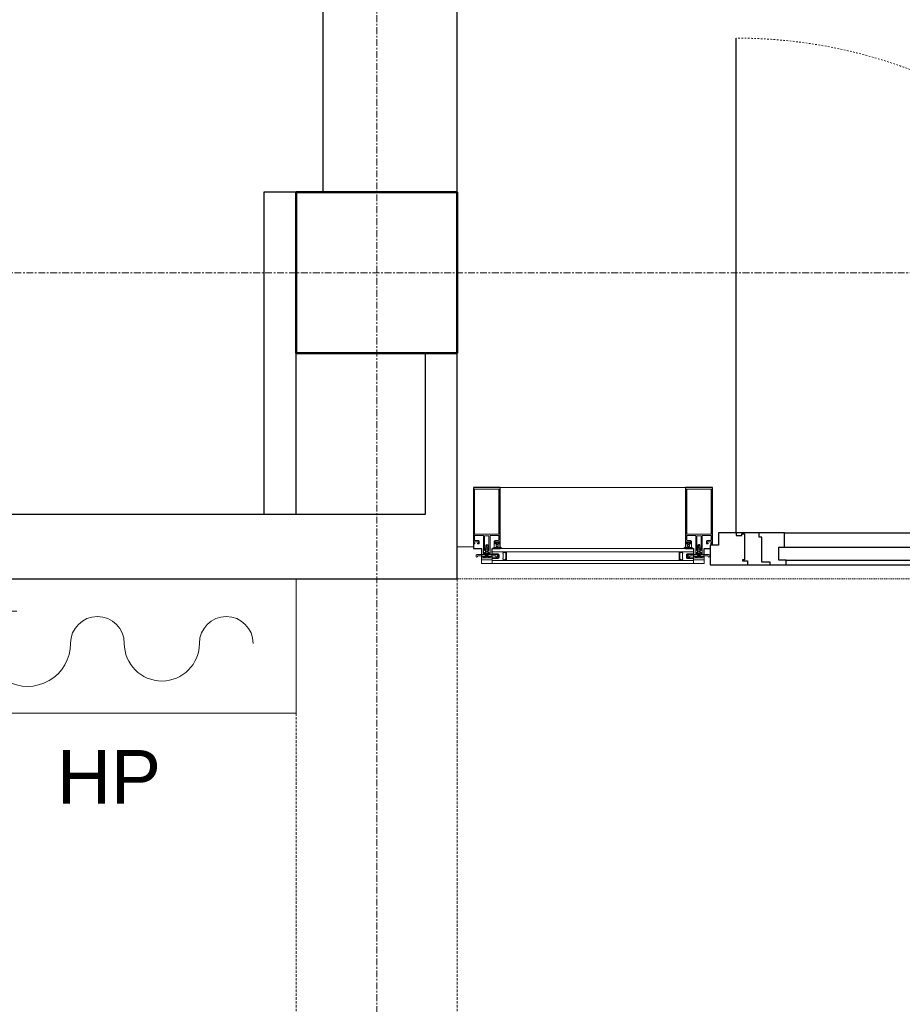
# Model space of a CAD drawing. Header units: millimetres. Extents: x -2286 to 43533, y -13832 to 14981.
# Tile 66 of 77: x 13019 to 14662, y 4764 to 6597. Entities that reach past the tile are written whole.
import ezdxf

# ---------------------------------------------------------------- set-up
doc = ezdxf.new("R2010")
doc.units = ezdxf.units.MM
for name, pattern in [('Dash', [6, 3, -3]), ('IMPORT-GEN3', [6.25, 4.75, -1.5]), ('Oś', [22.225, 12.7, -3.175, 3.175, -3.175]), ('Ponad', [3.9688, 2.3813, -1.5875]), ('Ukryte', [7.1438, 4.7625, -2.3813])]:
    doc.linetypes.add(name, pattern=pattern)
for name, color, linetype, lineweight in [('A-AREA', 32, 'Continuous', 18), ('A-DETL-GENF', 92, 'Continuous', 18), ('A-DETL-HDLN', 90, 'Ukryte', 18), ('A-DOOR', 31, 'Continuous', 25), ('A-DOOR-HDLN', 31, 'Continuous', 25), ('A-FLOR-OVHD', 1, 'Ponad', 18), ('A-GLAZ-CURT', 52, 'Continuous', 18), ('A-GLAZ-CWMG', 51, 'Continuous', 18), ('A-WALL', 113, 'Continuous', 25), ('G-ANNO-TEXT', 231, 'Continuous', 18), ('G-IMPT', 8, 'Continuous', 18), ('P-SANR-FIXT', 6, 'Continuous', 18), ('S-COLS', 52, 'Continuous', 25), ('S-GRID', 1, 'Continuous', 18)]:
    doc.layers.add(name, color=color, linetype=linetype, lineweight=lineweight)
doc.styles.add('Arial_5', font='arial.ttf', dxfattribs={"height": 100})

# ---------------------------------------------------------------- blocks, each defined once
blk = doc.blocks.new('M_Concrete-Square-Column - 300 x 300mm-1161001-4_piętro II PT - projektowany')
at = {"layer": 'S-COLS', "lineweight": 50}
for p, q in [((150, 150), (-150, 150)), ((-150, 150), (-150, -150)), ((150, -150), (150, 150)), ((-150, -150), (150, -150))]:
    blk.add_line(p, q, dxfattribs=at)
blk = doc.blocks.new('Prostokątny szpros - Słup 105 mm-1305217-4_piętro II PT - projektowany')
at = {"layer": 'A-DETL-GENF'}
for p, q in [((-25, 23.3), (-25, 127.5)), ((24.5, 128), (-24.5, 128)), ((-22.6, 41.5), (-22.6, 124)), ((22.1, 124.5), (-22.1, 124.5)), ((22.6, 41.5), (22.6, 124)), ((25, 23.3), (25, 127.5)), ((-22.6, 38), (-22.1, 38.5)), ((-22.6, 30), (-22.6, 38)), ((-22.1, 41), (22.1, 41)), ((-22.1, 38.5), (-6.5, 38.5)), ((-6.5, 38.5), (-6, 38)), ((-6, 38), (-6, 3.3)), ((-3.5, 38), (-4, 37.5)), ((-4, 37.5), (-4, 10.6)), ((3.5, 38), (-3.5, 38)), ((4, 37.5), (3.5, 38)), ((4, 10.6), (4, 37.5)), ((6, 38), (6.5, 38.5)), ((6, 3.3), (6, 38)), ((6.5, 38.5), (22.1, 38.5)), ((22.1, 38.5), (22.6, 38)), ((22.6, 38), (22.6, 30)), ((-25, 23.3), (-24.7, 23)), ((-24.7, 23), (-22.5, 23)), ((-23.5, 26), (-23, 26.5)), ((-23.5, 24), (-23.5, 26)), ((-22, 24), (-23.5, 24)), ((-23, 26.5), (-19.7, 26.5)), ((-21.6, 29), (-22.6, 30)), ((-22.5, 23), (-22, 23.5)), ((-22, 23.5), (-22, 24)), ((-15.5, 29), (-21.6, 29)), ((-19.7, 26.5), (-19.5, 26.7)), ((-19.5, 26.7), (-19.2, 26.5)), ((-19.2, 26.5), (-16, 26.5)), ((-15.5, 24), (-17, 24)), ((-17, 24), (-17, 23.5)), ((-17, 23.5), (-16.5, 23)), ((-16.5, 23), (-14.3, 23)), ((-16, 26.5), (-15.5, 26)), ((-14, 27.5), (-15.5, 29)), ((-15.5, 26), (-15.5, 24)), ((-14.3, 23), (-14, 23.3)), ((-14, 23.3), (-14, 27.5)), ((15.5, 29), (14, 27.5)), ((14, 27.5), (14, 23.3)), ((14, 23.3), (14.3, 23)), ((14.3, 23), (16.5, 23)), ((21.6, 29), (15.5, 29)), ((15.5, 26), (16, 26.5)), ((15.5, 24), (15.5, 26)), ((17, 24), (15.5, 24)), ((16, 26.5), (19.3, 26.5)), ((16.5, 23), (17, 23.5)), ((17, 23.5), (17, 24)), ((19.3, 26.5), (19.5, 26.7)), ((19.5, 26.7), (19.8, 26.5)), ((19.8, 26.5), (23, 26.5)), ((22.6, 30), (21.6, 29)), ((23.5, 24), (22, 24)), ((22, 24), (22, 23.5)), ((22, 23.5), (22.5, 23)), ((22.5, 23), (24.7, 23)), ((23, 26.5), (23.5, 26)), ((23.5, 26), (23.5, 24)), ((24.7, 23), (25, 23.3)), ((-6, 3.3), (-5.7, 3)), ((-5.7, 3), (-4, 3)), ((-4.5, 6.5), (-4, 7)), ((-4.5, 4.5), (-4.5, 6.5)), ((-3.5, 4.5), (-4.5, 4.5)), ((-4, 10.6), (-3.2, 10.2)), ((-4, 7), (-2.8, 7)), ((-4, 3), (-3.5, 3.5)), ((-3.5, 3.5), (-3.5, 4.5)), ((-3.2, 10.2), (-0.8, 11.6)), ((-2.8, 7), (0, 8.6)), ((-0.8, 11.6), (0.8, 11.6)), ((0, 8.6), (2.8, 7)), ((0.8, 11.6), (3.3, 10.2)), ((2.8, 7), (4, 7)), ((3.3, 10.2), (4, 10.6)), ((4.5, 4.5), (3.5, 4.5)), ((3.5, 4.5), (3.5, 3.5)), ((3.5, 3.5), (4, 3)), ((4, 7), (4.5, 6.5)), ((4, 3), (5.7, 3)), ((4.5, 6.5), (4.5, 4.5)), ((5.7, 3), (6, 3.3))]:
    blk.add_line(p, q, dxfattribs=at)
for centre, start, end in [((-24.5, 127.5), 90, 180), ((-22.1, 124), 90, 180), ((22.1, 124), 0, 90), ((24.5, 127.5), 0, 90), ((-22.1, 41.5), 180, 270), ((22.1, 41.5), 270, 0)]:
    blk.add_arc(centre, 0.5, start, end, dxfattribs=at)
at = {"layer": 'G-IMPT'}
for p, q in [((-0.2, 21.5), (-0.5, 21)), ((1.2, 15.1), (-0.3, 20.1)), ((-20, -0.5), (-20, 1.5)), ((20, 1.5), (20, -0.5)), ((-10, -14), (-10, -7)), ((1.9, -0.3), (-1.9, -0.3)), ((10, -14), (10, -7))]:
    blk.add_line(p, q, dxfattribs=at)
at = {"layer": 'G-IMPT', "flags": 128}
for points in [[(4.6, -3), (4.6, -3.5), (-4.6, -3.5), (-4.6, -3), (4.6, -3), (1.9, -0.3), (1.9, 4.5), (1.9, 13.5), (1.9, 15.1), (1.9, 20.5), (0.2, 21.5), (-0.2, 21.5), (-1.9, 20.5), (-1.9, 15.1), (1.9, 15.1), (2.4, 14.6), (2.4, 13.5), (2.4, 5), (-2.4, 5), (-2.4, 13.5), (-2.4, 14.6), (2.4, 14.6)], [(-18.5, 3), (-3.6, 3), (-3.4, 3.1), (-3.3, 3.4), (-3.1, 3.5), (-3, 3.5), (-2.8, 3.3), (-2.8, 2), (-2.3, 1.5), (-1.9, 1.5), (1.9, 1.5), (2.3, 1.5), (2.8, 2), (2.8, 3.3), (3, 3.5), (3.1, 3.5), (3.3, 3.4), (3.4, 3.1), (3.6, 3), (18.5, 3)], [(17, -0.5), (17, 0), (16.7, 0.3), (12.2, 0.3), (11.8, 0.3), (6.8, -0.9), (6, -1.9), (6, -2.5), (5.5, -3), (0.5, -3), (0.3, -2.9), (0.2, -2.8), (-0.2, -2.8), (-0.3, -2.9), (-0.5, -3), (-5.5, -3), (-6, -2.5), (-6, -1.9), (-6.8, -0.9), (-11.8, 0.3), (-12.2, 0.3), (-16.7, 0.3), (-17, 0), (-17, -0.5)], [(-4.6, -3), (-1.9, -0.3), (-1.9, 4.5), (-2.4, 5)], [(-2.4, 14.6), (-1.9, 15.1), (-1.9, 13.5), (-1.9, 4.5), (1.9, 4.5), (2.4, 5)]]:
    blk.add_lwpolyline(points, dxfattribs=at)
at = {"layer": 'G-IMPT', "linetype": 'IMPORT-GEN3', "flags": 128}
blk.add_lwpolyline([(-0.2, 21.5), (1.7, 20.4), (1.7, 15.1)], dxfattribs=at)
at = {"layer": 'G-IMPT', "flags": 128}
for points in [[(-10, 3), (10, 3), (10, -3), (-10, -3)], [(-10, -3), (10, -3), (10, -7), (-10, -7)]]:
    blk.add_lwpolyline(points, close=True, dxfattribs=at)
at = {"layer": 'G-IMPT'}
for centre, radius, start, end in [((-1.2, 22.2), 1.83, 247.4798, 294.8131), ((1, 20.7), 1.46, 170, 204.7886), ((-18.5, 1.5), 1.5, 90, 180), ((18.5, 1.5), 1.5, 360, 90), ((-18.5, -0.5), 1.5, 180, 0), ((0, -113.7), 100.2, 84.2752, 95.7248), ((18.5, -0.5), 1.5, 180, 0)]:
    blk.add_arc(centre, radius, start, end, dxfattribs=at)
blk = doc.blocks.new('Prostokątny szpros - Słup Aluprof MB-SR50N EFEKT Ug_1_0-1499954-4_piętro II PT - projektowany')
at = {"layer": 'A-GLAZ-CWMG', "lineweight": 25}
for p, q in [((-50, 14), (-50, 128)), ((-50, 128), (0, 128)), ((0, 128), (0, 14)), ((-34.993956, 14), (-50, 14)), ((-34.993956, 0), (-34.993956, 14)), ((-14.993956, 0), (-34.993956, 0)), ((0, 14), (-14.993956, 14)), ((-14.993956, 14), (-14.993956, 0))]:
    blk.add_line(p, q, dxfattribs=at)
blk = doc.blocks.new('M_Curtain Wall Sgl Glass Aluprof - M_Curtain Wall Sgl Glass-1640813-4_piętro II PT - projektowany')
at = {"layer": 'A-DOOR'}
for p, q in [((-397.1, 16.5), (-509, 16.5)), ((-509, 16.5), (-509, -20.5)), ((-439.4, 8.5), (-448.9, 8.5)), ((-448.9, 8.5), (-448.9, 6.7)), ((-448.9, 6.7), (-444.9, 6.7)), ((-444.9, 6.7), (-444.9, -41.7)), ((-367.4, 16.5), (-439.4, 16.5)), ((-439.4, 16.5), (-439.4, 8.5)), ((-412.6, -35.5), (-412.6, 11.5)), ((-412.6, 11.5), (-397.1, 11.5)), ((-397.1, 11.5), (-397.1, 16.5)), ((-381.4, -16.5), (-381.4, 7.5)), ((-381.4, 7.5), (-367.4, 7.5)), ((-367.4, 7.5), (-367.4, 16.5)), ((367.4, 16.5), (-367.4, 16.5)), ((367.4, 7.5), (-367.4, 7.5)), ((439.4, 16.5), (367.4, 16.5)), ((367.4, 16.5), (367.4, 7.5)), ((367.4, 7.5), (381.4, 7.5)), ((381.4, 7.5), (381.4, -16.5)), ((509, 16.5), (397.1, 16.5)), ((397.1, 16.5), (397.1, 11.5)), ((397.1, 11.5), (412.6, 11.5)), ((412.6, 11.5), (412.6, -35.5)), ((439.4, 8.5), (439.4, 16.5)), ((448.9, 8.5), (439.4, 8.5)), ((444.9, -41.7), (444.9, 6.7)), ((444.9, 6.7), (448.9, 6.7)), ((448.9, 6.7), (448.9, 8.5)), ((509, -20.5), (509, 16.5)), ((-370.4, -16.5), (-381.4, -16.5)), ((-370.4, -43.5), (-370.4, -16.5)), ((370.4, -16.5), (-370.4, -16.5)), ((381.4, -16.5), (370.4, -16.5)), ((370.4, -16.5), (370.4, -43.5)), ((-509, -20.5), (-493.8, -20.5)), ((-493.8, -20.5), (-493.8, -43.5)), ((-418.1, -43.5), (-418.1, -35.5)), ((-418.1, -35.5), (-412.6, -35.5)), ((412.6, -35.5), (418.1, -35.5)), ((418.1, -35.5), (418.1, -43.5)), ((493.8, -43.5), (493.8, -20.5)), ((493.8, -20.5), (509, -20.5)), ((-493.8, -43.5), (-418.1, -43.5)), ((-450.4, -38.5), (-460.4, -38.5)), ((-460.4, -38.5), (-460.4, -43.5)), ((-460.4, -43.5), (-370.4, -43.5)), ((-450.4, -41.7), (-450.4, -38.5)), ((-444.9, -41.7), (-450.4, -41.7)), ((370.4, -43.5), (-370.4, -43.5)), ((370.4, -43.5), (460.4, -43.5)), ((418.1, -43.5), (493.8, -43.5)), ((450.4, -41.7), (444.9, -41.7)), ((460.4, -38.5), (450.4, -38.5)), ((450.4, -38.5), (450.4, -41.7)), ((460.4, -43.5), (460.4, -38.5)), ((460.4, -43.5), (460.4, -964.3))]:
    blk.add_line(p, q, dxfattribs=at)
at = {"layer": 'A-DOOR-HDLN', "linetype": 'Dash', "lineweight": 18}
blk.add_arc((460.4, -43.5), 920.8, 180, 270, dxfattribs=at)
blk = doc.blocks.new('Aluprof szyba Ug_1_0 - Aluprof szyba Ug_1_0-1499956-4_piętro II PT - projektowany')
at = {"layer": 'A-GLAZ-CURT'}
for p, q in [((187.5, 14), (-187.5, 14)), ((-187.5, 14), (-187.5, -14)), ((-187.5, 8), (187.5, 8)), ((187.5, -14), (187.5, 14)), ((-187.5, -8), (187.5, -8)), ((-187.5, -14), (187.5, -14))]:
    blk.add_line(p, q, dxfattribs=at)
at = {"layer": 'G-IMPT'}
for p, q in [((-176.5, 3), (-187, 3)), ((176.5, 3), (187, 3)), ((-187, -3), (-176.5, -3)), ((-182.2, -16), (-180.6, -16)), ((-179.5, -18), (-176.5, -18)), ((-175.4, -16), (-173.8, -16)), ((175.4, -16), (173.8, -16)), ((187, -3), (176.5, -3)), ((179.5, -18), (176.5, -18)), ((182.2, -16), (180.6, -16)), ((-183.5, -22.7), (-183.5, -18.5)), ((-181.3, -23), (-183.2, -23)), ((-180.2, -25.7), (-181, -24.6)), ((-180, -20.5), (-180, -18.5)), ((-179.6, -25.8), (-180, -25.8)), ((-176.5, -21), (-179.5, -21)), ((-179.5, -24.7), (-179.5, -22.7)), ((-179.3, -22.5), (-176.7, -22.5)), ((-176.5, -22.7), (-176.5, -24.7)), ((-176, -25.8), (-176.4, -25.8)), ((-176, -18.5), (-176, -20.5)), ((-175, -24.6), (-175.8, -25.7)), ((-172.8, -23), (-174.7, -23)), ((-172.5, -18.5), (-172.5, -22.7)), ((172.5, -18.5), (172.5, -22.7)), ((172.8, -23), (174.7, -23)), ((175, -24.6), (175.8, -25.7)), ((176, -18.5), (176, -20.5)), ((176, -25.8), (176.4, -25.8)), ((176.5, -21), (179.5, -21)), ((176.5, -22.7), (176.5, -24.7)), ((179.3, -22.5), (176.7, -22.5)), ((179.5, -24.7), (179.5, -22.7)), ((179.6, -25.8), (180, -25.8)), ((180, -20.5), (180, -18.5)), ((180.2, -25.7), (181, -24.6)), ((181.3, -23), (183.2, -23)), ((183.5, -22.7), (183.5, -18.5))]:
    blk.add_line(p, q, dxfattribs=at)
at = {"layer": 'G-IMPT', "flags": 128}
for points in [[(-187.5, 3.5), (-187.5, 4), (-187.5, 8), (-166.8, 8), (-166.8, 7.7), (-167, 7.7), (-167.1, 7.6), (-167.2, 7.4), (-167.2, 7.2), (-167.2, 7.1), (-167, 7), (-167, 6.9), (-166.9, 6.9), (-166.9, 6.9), (-166.9, 6.9), (-166.8, 6.8), (-166.8, 6.8), (-166.8, 6.7), (-166.7, 6.7), (-166.7, 6.6), (-166.7, 6.6), (-166.7, 6.5), (-166.7, 6.5), (-166.7, 6.4), (-166.7, 6.4), (-166.7, 6.3), (-166.7, 6.3), (-166.8, 6.2), (-166.8, 6.2), (-166.8, 6.2), (-166.9, 6.1), (-166.9, 6.1), (-167, 6), (-167.7, 5.7), (-167.8, 5.5), (-167.8, 5.4), (-167.8, 5), (-167.8, 5), (-167.8, 4.9), (-167.7, 4.8), (-167.6, 4.7), (-167.5, 4.7), (-167.5, 4.7), (-167.5, 4.7), (-167.5, 4.7), (-167.5, 4.7), (-167.3, 4.6), (-167.3, 4.6), (-167.3, 4.6), (-167.3, 4.6), (-167.3, 4.6), (-167.3, 4.6), (-167.2, 4.6), (-167.2, 4.5), (-167.2, 4.5), (-167.2, 4.5), (-167.2, 4.5), (-167.2, 4.5), (-167.2, 4.4), (-167.2, 4.4), (-167.2, 0), (-167.2, -4.4), (-167.2, -4.4), (-167.2, -4.5), (-167.2, -4.5), (-167.2, -4.5), (-167.2, -4.5), (-167.2, -4.5), (-167.2, -4.6), (-167.3, -4.6), (-167.3, -4.6), (-167.3, -4.6), (-167.3, -4.6), (-167.3, -4.6), (-167.3, -4.6), (-167.3, -4.6), (-167.4, -4.6), (-167.4, -4.6), (-167.4, -4.6), (-167.4, -4.6), (-167.4, -4.6), (-167.4, -4.7), (-167.5, -4.7), (-167.5, -4.7), (-167.5, -4.7), (-167.5, -4.7), (-167.5, -4.7), (-167.5, -4.7), (-167.6, -4.7), (-167.7, -4.8), (-167.8, -4.9), (-167.8, -5), (-167.8, -5.5), (-167.7, -5.7), (-167.6, -5.7), (-167, -6), (-166.9, -6.1), (-166.9, -6.1), (-166.8, -6.2), (-166.8, -6.2), (-166.8, -6.2), (-166.7, -6.3), (-166.7, -6.3), (-166.7, -6.4), (-166.7, -6.4), (-166.7, -6.5), (-166.7, -6.5), (-166.7, -6.6), (-166.7, -6.6), (-166.7, -6.7), (-166.8, -6.7), (-166.8, -6.8), (-166.8, -6.8), (-166.9, -6.9), (-166.9, -6.9), (-166.9, -6.9), (-166.9, -6.9), (-167, -6.9), (-167.1, -7), (-167.2, -7.1), (-167.2, -7.2), (-167.2, -7.4), (-167.1, -7.6), (-167, -7.7), (-166.8, -7.7), (-166.8, -8), (-187.5, -8), (-187.5, -4), (-187.5, -3.5)], [(-175.6, 0.1), (-175.6, 0.2), (-175.5, 2)], [(-163.5, 6.6), (-164.3, 6.7), (-165.2, 6.8), (-166, 6.9), (-166.9, 7)], [(-166.8, 8), (-165.3, 8), (-163.9, 8), (-162.4, 8), (-160.9, 8)], [(-166.8, 7.7), (-166.8, 7.8), (-166.8, 7.8), (-166.8, 7.9), (-166.8, 8)], [(-161.9, 7.7), (-163.1, 7.7), (-164.3, 7.7), (-165.6, 7.7), (-166.8, 7.7)], [(-166.8, 7.6), (-165.7, 7.6), (-164.6, 7.6), (-163.5, 7.6), (-162.3, 7.6)], [(-163.3, 6.2), (-163.3, 6.3), (-163.4, 6.4), (-163.4, 6.5), (-163.5, 6.6)], [(-163, 5.9), (-163.1, 5.9), (-163.2, 6), (-163.3, 6.1), (-163.3, 6.2)], [(-162.3, 5.9), (-162.5, 5.9), (-162.7, 5.9), (-162.8, 5.9), (-163, 5.9)], [(-162.3, 7.6), (-162.3, 7.6), (-162.2, 7.5), (-162.2, 7.4), (-162.2, 7.3)], [(-162.2, 7.3), (-162.3, 7.3), (-162.3, 7.3), (-162.3, 7.2), (-162.3, 7.1)], [(-162.3, 7.1), (-162.3, 7.1), (-162.3, 7), (-162.3, 6.9), (-162.2, 6.9)], [(-162.2, 6.9), (-162.2, 6.9), (-162.1, 6.9), (-162, 6.9), (-162, 6.9)], [(-162, 6.9), (-161.9, 7.1), (-161.9, 7.3), (-161.9, 7.5), (-161.9, 7.7)], [(-160.9, 7.7), (-161.2, 7.7), (-161.4, 7.7), (-161.6, 7.7), (-161.9, 7.7)], [(-161.9, 7.7), (-161.6, 7.7), (-161.4, 7.7), (-161.2, 7.7), (-160.9, 7.7)], [(-161.8, -5.4), (-161.8, -2.7), (-161.8, 0), (-161.8, 2.7), (-161.8, 5.4)], [(-161, 5.7), (-161.1, 5.5), (-161.2, 5.2), (-161.1, 4.9), (-160.9, 4.7)], [(-160.9, 5.8), (-160.9, 5.8), (-160.9, 5.8), (-161, 5.7), (-161, 5.7)], [(-160.9, 8), (-160.9, 7.9), (-160.9, 7.9), (-160.9, 7.8), (-160.9, 7.7)], [(-160.9, 4.7), (-160.9, 4.6), (-160.8, 4.6), (-160.8, 4.5), (-160.8, 4.4)], [(-160.8, 7.6), (-160.8, 7.2), (-160.8, 6.8), (-160.8, 6.4), (-160.8, 6)], [(-160.8, 4.4), (-160.8, 2.2), (-160.8, 0), (-160.8, -2.2), (-160.8, -4.4)], [(160.8, 7.6), (160.8, 7.2), (160.8, 6.8), (160.8, 6.4), (160.8, 6)], [(160.9, 4.7), (160.9, 4.6), (160.8, 4.6), (160.8, 4.5), (160.8, 4.4)], [(160.8, 4.4), (160.8, 2.2), (160.8, 0), (160.8, -2.2), (160.8, -4.4)], [(160.9, 8), (160.9, 7.9), (160.9, 7.9), (160.9, 7.8), (160.9, 7.7)], [(166.8, 8), (165.3, 8), (163.9, 8), (162.4, 8), (160.9, 8)], [(160.9, 7.7), (161.2, 7.7), (161.4, 7.7), (161.6, 7.7), (161.9, 7.7)], [(161.9, 7.7), (161.6, 7.7), (161.4, 7.7), (161.2, 7.7), (160.9, 7.7)], [(160.9, 5.8), (160.9, 5.8), (160.9, 5.8), (161, 5.7), (161, 5.7)], [(161, 5.7), (161.1, 5.5), (161.2, 5.2), (161.1, 4.9), (160.9, 4.7)], [(161.8, -5.4), (161.8, -2.7), (161.8, 0), (161.8, 2.7), (161.8, 5.4)], [(161.9, 7.7), (163.1, 7.7), (164.3, 7.7), (165.6, 7.7), (166.8, 7.7)], [(162, 6.9), (161.9, 7.1), (161.9, 7.3), (161.9, 7.5), (161.9, 7.7)], [(162.2, 6.9), (162.2, 6.9), (162.1, 6.9), (162, 6.9), (162, 6.9)], [(162.3, 7.6), (162.3, 7.6), (162.2, 7.5), (162.2, 7.4), (162.2, 7.3)], [(162.2, 7.3), (162.3, 7.3), (162.3, 7.3), (162.3, 7.2), (162.3, 7.1)], [(162.3, 7.1), (162.3, 7.1), (162.3, 7), (162.3, 6.9), (162.2, 6.9)], [(166.8, 7.6), (165.7, 7.6), (164.6, 7.6), (163.5, 7.6), (162.3, 7.6)], [(162.3, 5.9), (162.5, 5.9), (162.7, 5.9), (162.8, 5.9), (163, 5.9)], [(163, 5.9), (163.1, 5.9), (163.2, 6), (163.3, 6.1), (163.3, 6.2)], [(163.3, 6.2), (163.3, 6.3), (163.4, 6.4), (163.4, 6.5), (163.5, 6.6)], [(163.5, 6.6), (164.3, 6.7), (165.2, 6.8), (166, 6.9), (166.9, 7)], [(187.5, 3.5), (187.5, 4), (187.5, 8), (166.8, 8), (166.8, 7.7), (167, 7.7), (167.1, 7.6), (167.2, 7.4), (167.2, 7.2), (167.2, 7.1), (167, 7), (167, 6.9), (166.9, 6.9), (166.9, 6.9), (166.9, 6.9), (166.8, 6.8), (166.8, 6.8), (166.8, 6.7), (166.7, 6.7), (166.7, 6.6), (166.7, 6.6), (166.7, 6.5), (166.7, 6.5), (166.7, 6.4), (166.7, 6.4), (166.7, 6.3), (166.7, 6.3), (166.8, 6.2), (166.8, 6.2), (166.8, 6.2), (166.9, 6.1), (166.9, 6.1), (167, 6), (167.7, 5.7), (167.8, 5.5), (167.8, 5.4), (167.8, 5), (167.8, 5), (167.8, 4.9), (167.7, 4.8), (167.6, 4.7), (167.5, 4.7), (167.5, 4.7), (167.5, 4.7), (167.5, 4.7), (167.5, 4.7), (167.3, 4.6), (167.3, 4.6), (167.3, 4.6), (167.3, 4.6), (167.3, 4.6), (167.3, 4.6), (167.2, 4.6), (167.2, 4.5), (167.2, 4.5), (167.2, 4.5), (167.2, 4.5), (167.2, 4.5), (167.2, 4.4), (167.2, 4.4), (167.2, 0), (167.2, -4.4), (167.2, -4.4), (167.2, -4.5), (167.2, -4.5), (167.2, -4.5), (167.2, -4.5), (167.2, -4.5), (167.2, -4.6), (167.3, -4.6), (167.3, -4.6), (167.3, -4.6), (167.3, -4.6), (167.3, -4.6), (167.3, -4.6), (167.3, -4.6), (167.4, -4.6), (167.4, -4.6), (167.4, -4.6), (167.4, -4.6), (167.4, -4.6), (167.4, -4.7), (167.5, -4.7), (167.5, -4.7), (167.5, -4.7), (167.5, -4.7), (167.5, -4.7), (167.5, -4.7), (167.6, -4.7), (167.7, -4.8), (167.8, -4.9), (167.8, -5), (167.8, -5.5), (167.7, -5.7), (167.6, -5.7), (167, -6), (166.9, -6.1), (166.9, -6.1), (166.8, -6.2), (166.8, -6.2), (166.8, -6.2), (166.7, -6.3), (166.7, -6.3), (166.7, -6.4), (166.7, -6.4), (166.7, -6.5), (166.7, -6.5), (166.7, -6.6), (166.7, -6.6), (166.7, -6.7), (166.8, -6.7), (166.8, -6.8), (166.8, -6.8), (166.9, -6.9), (166.9, -6.9), (166.9, -6.9), (166.9, -6.9), (167, -6.9), (167.1, -7), (167.2, -7.1), (167.2, -7.2), (167.2, -7.4), (167.1, -7.6), (167, -7.7), (166.8, -7.7), (166.8, -8), (187.5, -8), (187.5, -4), (187.5, -3.5)], [(166.8, 7.7), (166.8, 7.8), (166.8, 7.8), (166.8, 7.9), (166.8, 8)], [(175.6, 0.1), (175.6, 0.2), (175.5, 2)], [(-175.5, -2), (-175.5, -0.4), (-175.6, -0.1)], [(-166.9, -7), (-166, -6.9), (-165.2, -6.8), (-164.3, -6.7), (-163.5, -6.6)], [(-162.3, -7.6), (-163.5, -7.6), (-164.6, -7.6), (-165.7, -7.6), (-166.8, -7.6)], [(-166.8, -7.7), (-165.6, -7.7), (-164.3, -7.7), (-163.1, -7.7), (-161.9, -7.7)], [(-166.8, -8), (-166.8, -7.9), (-166.8, -7.9), (-166.8, -7.8), (-166.8, -7.7)], [(-160.9, -8), (-162.4, -8), (-163.9, -8), (-165.3, -8), (-166.8, -8)], [(-163.5, -6.6), (-163.4, -6.5), (-163.4, -6.4), (-163.3, -6.3), (-163.3, -6.2)], [(-163.3, -6.2), (-163.3, -6.1), (-163.2, -6), (-163.1, -5.9), (-163, -5.9)], [(-163, -5.9), (-162.8, -5.9), (-162.7, -5.9), (-162.5, -5.9), (-162.3, -5.9)], [(-162.2, -6.9), (-162.3, -6.9), (-162.3, -7), (-162.3, -7.1), (-162.3, -7.1)], [(-162.3, -7.1), (-162.3, -7.2), (-162.3, -7.3), (-162.3, -7.3), (-162.2, -7.3)], [(-162.2, -7.3), (-162.2, -7.4), (-162.2, -7.5), (-162.3, -7.6), (-162.3, -7.6)], [(-162, -6.9), (-162, -6.9), (-162.1, -6.9), (-162.2, -6.9), (-162.2, -6.9)], [(-161.9, -7.7), (-161.9, -7.5), (-161.9, -7.3), (-161.9, -7.1), (-162, -6.9)], [(-161.9, -7.7), (-161.6, -7.7), (-161.4, -7.7), (-161.2, -7.7), (-160.9, -7.8)], [(-160.9, -7.8), (-161.2, -7.7), (-161.4, -7.7), (-161.6, -7.7), (-161.9, -7.7)], [(-160.9, -4.7), (-161.1, -4.9), (-161.2, -5.2), (-161.1, -5.5), (-161, -5.7)], [(-161, -5.7), (-161, -5.7), (-160.9, -5.8), (-160.9, -5.8), (-160.9, -5.8)], [(-160.8, -4.4), (-160.8, -4.5), (-160.8, -4.6), (-160.9, -4.6), (-160.9, -4.7)], [(-160.9, -7.8), (-160.9, -7.8), (-160.9, -7.9), (-160.9, -7.9), (-160.9, -8)], [(-160.8, -6), (-160.8, -6.4), (-160.8, -6.8), (-160.8, -7.2), (-160.8, -7.6)], [(160.8, -4.4), (160.8, -4.5), (160.8, -4.6), (160.9, -4.6), (160.9, -4.7)], [(160.8, -6), (160.8, -6.4), (160.8, -6.8), (160.8, -7.2), (160.8, -7.6)], [(160.9, -4.7), (161.1, -4.9), (161.2, -5.2), (161.1, -5.5), (161, -5.7)], [(161, -5.7), (161, -5.7), (160.9, -5.8), (160.9, -5.8), (160.9, -5.8)], [(161.9, -7.7), (161.6, -7.7), (161.4, -7.7), (161.2, -7.7), (160.9, -7.8)], [(160.9, -7.8), (160.9, -7.8), (160.9, -7.9), (160.9, -7.9), (160.9, -8)], [(160.9, -7.8), (161.2, -7.7), (161.4, -7.7), (161.6, -7.7), (161.9, -7.7)], [(160.9, -8), (162.4, -8), (163.9, -8), (165.3, -8), (166.8, -8)], [(161.9, -7.7), (161.9, -7.5), (161.9, -7.3), (161.9, -7.1), (162, -6.9)], [(166.8, -7.7), (165.6, -7.7), (164.3, -7.7), (163.1, -7.7), (161.9, -7.7)], [(162, -6.9), (162, -6.9), (162.1, -6.9), (162.2, -6.9), (162.2, -6.9)], [(162.2, -6.9), (162.3, -6.9), (162.3, -7), (162.3, -7.1), (162.3, -7.1)], [(162.3, -7.1), (162.3, -7.2), (162.3, -7.3), (162.3, -7.3), (162.2, -7.3)], [(162.2, -7.3), (162.2, -7.4), (162.2, -7.5), (162.3, -7.6), (162.3, -7.6)], [(163, -5.9), (162.8, -5.9), (162.7, -5.9), (162.5, -5.9), (162.3, -5.9)], [(162.3, -7.6), (163.5, -7.6), (164.6, -7.6), (165.7, -7.6), (166.8, -7.6)], [(163.3, -6.2), (163.3, -6.1), (163.2, -6), (163.1, -5.9), (163, -5.9)], [(163.5, -6.6), (163.4, -6.5), (163.4, -6.4), (163.3, -6.3), (163.3, -6.2)], [(166.9, -7), (166, -6.9), (165.2, -6.8), (164.3, -6.7), (163.5, -6.6)], [(166.8, -8), (166.8, -7.9), (166.8, -7.9), (166.8, -7.8), (166.8, -7.7)], [(175.5, -2), (175.5, -0.4), (175.6, -0.1)], [(-180.8, -24.3), (-180.5, -24.2), (-180.5, -23)], [(-175.5, -23), (-175.5, -24.2), (-175.1, -24.3)], [(175.5, -23), (175.5, -24.2), (175.1, -24.3)], [(180.8, -24.3), (180.5, -24.2), (180.5, -23)]]:
    blk.add_lwpolyline(points, dxfattribs=at)
for points in [[(-176.3, 4.2), (-187.3, 4.2)], [(-174.3, -2.2), (-174.3, 2.2)], [(174.3, -2.2), (174.3, 2.2)], [(176.3, 4.2), (187.3, 4.2)], [(-187.3, -4.2), (-176.3, -4.2)], [(187.3, -4.2), (176.3, -4.2)]]:
    blk.add_lwpolyline(points, close=True, dxfattribs=at)
at = {"layer": 'G-IMPT'}
for centre, radius, start, end in [((-187.3, 4), 0.2, 90, 180), ((-187.3, 4), 0.2, 90, 180), ((-187, 3.5), 0.5, 180, 270), ((-176.5, 2), 1, 0, 90), ((-176.3, 2.2), 2, 360, 90), ((-176.3, 2.2), 2, 360, 90), ((-175.5, 0), 0.2, 135, 225), ((-175.7, 0.4), 0.2, 315, 0), ((-166.8, 7.3), 0.3, 90.0255, 262.7766), ((-162.3, 5.4), 0.5, 0, 90), ((-160.9, 7.6), 0.151, 0.296, 89.704), ((-161.1, 6), 0.3, 318.7673, 0), ((160.9, 7.6), 0.151, 90.296, 179.704), ((161.1, 6), 0.3, 180, 221.2327), ((162.3, 5.4), 0.5, 90, 180), ((166.8, 7.3), 0.3, 277.2234, 89.9745), ((176.3, 2.2), 2, 90, 180), ((176.3, 2.2), 2, 90, 180), ((176.5, 2), 1, 90, 180), ((175.7, 0.4), 0.2, 180, 225), ((175.5, 0), 0.2, 315, 45), ((187, 3.5), 0.5, 270, 0), ((187.3, 4), 0.2, 0, 90), ((187.3, 4), 0.2, 360, 90), ((-187, -3.5), 0.5, 90, 180), ((-187.3, -4), 0.2, 180, 270), ((-187.3, -4), 0.2, 180, 270), ((-186.6, -14.4), 0.401, 74.5462, 240.6543), ((-187.9, -19), 4.42, 7.3451, 75.9551), ((-187.2, -20.2), 6.24, 46.7817, 83.2497), ((-182.2, -15), 1, 221.498, 269.891), ((-182.2, -14.3), 0.3, 89.891, 269.891), ((-182.5, -19.6), 5.59, 43.2152, 86.7025), ((-182.6, -17.8), 3.24, 45.9581, 83.0951), ((-180.6, -15.7), 0.3, 269.4976, 45.9581), ((-179.5, -18.5), 0.5, 90, 180), ((-178, -15.5), 0.5, 209.5294, 274.8894), ((-177.9, -15.5), 0.5, 265.1106, 330.4706), ((-173.4, -19.6), 5.59, 93.2975, 136.7848), ((-176.5, -2), 1, 270, 0), ((-176.5, -18.5), 0.5, 0, 90), ((-176.3, -2.2), 2, 270, 0), ((-176.3, -2.2), 2, 270, 0), ((-175.4, -15.7), 0.3, 134.0419, 270.5024), ((-175.7, -0.4), 0.2, 0, 45), ((-173.4, -17.8), 3.24, 96.9049, 134.0419), ((-173.8, -14.3), 0.3, 270.109, 90.109), ((-173.8, -15), 1, 270.109, 318.502), ((-168.7, -20.2), 6.24, 96.7503, 133.2183), ((-168.1, -19), 4.42, 104.0449, 172.6549), ((-169.4, -14.4), 0.401, 299.3457, 105.4538), ((-166.8, -7.3), 0.3, 97.2234, 269.9745), ((-162.3, -5.4), 0.5, 270, 360), ((-161.1, -6), 0.3, 360, 41.2327), ((-160.9, -7.6), 0.151, 270.296, 359.704), ((161.1, -6), 0.3, 138.7673, 180), ((160.9, -7.6), 0.151, 180.296, 269.704), ((162.3, -5.4), 0.5, 180, 270), ((166.8, -7.3), 0.3, 270.0255, 82.7766), ((169.4, -14.4), 0.401, 74.5462, 240.6543), ((168.1, -19), 4.42, 7.3451, 75.9551), ((168.7, -20.2), 6.24, 46.7817, 83.2497), ((173.8, -15), 1, 221.498, 269.891), ((173.8, -14.3), 0.3, 89.891, 269.891), ((173.4, -19.6), 5.59, 43.2152, 86.7025), ((173.4, -17.8), 3.24, 45.9581, 83.0951), ((176.3, -2.2), 2, 180, 270), ((176.3, -2.2), 2, 180, 270), ((175.4, -15.7), 0.3, 269.4976, 45.9581), ((175.7, -0.4), 0.2, 135, 180), ((176.5, -2), 1, 180, 270), ((176.5, -18.5), 0.5, 90, 180), ((177.9, -15.5), 0.5, 209.5294, 274.8894), ((178, -15.5), 0.5, 265.1106, 330.4706), ((182.5, -19.6), 5.59, 93.2975, 136.7848), ((179.5, -18.5), 0.5, 0, 90), ((180.6, -15.7), 0.3, 134.0419, 270.5024), ((182.6, -17.8), 3.24, 96.9049, 134.0419), ((182.2, -14.3), 0.3, 270.109, 90.109), ((182.2, -15), 1, 270.109, 318.502), ((187.2, -20.2), 6.24, 96.7503, 133.2183), ((187.9, -19), 4.42, 104.0449, 172.6549), ((186.6, -14.4), 0.401, 299.3457, 105.4538), ((187, -3.5), 0.5, 0, 90), ((187.3, -4), 0.2, 270, 0), ((187.3, -4), 0.2, 270, 0), ((-183.2, -22.7), 0.3, 180, 270), ((-181.3, -22.7), 0.3, 270, 330), ((-180.8, -23), 0.3, 0, 150), ((-180.8, -24.5), 0.2, 105, 215), ((-180, -25.5), 0.3, 215, 270), ((-179.5, -20.5), 0.5, 180, 270), ((-179.6, -25.5), 0.3, 270, 296.888), ((-179.3, -22.7), 0.2, 90, 180), ((-179.3, -24.7), 0.2, 180, 284.4775), ((-178, -28.4), 3, 61.3165, 118.6835), ((-178, -29.3), 4.64, 74.3781, 105.6219), ((-176.7, -22.7), 0.2, 0, 90), ((-176.7, -24.7), 0.2, 255.5225, 360), ((-176.4, -25.5), 0.3, 243.112, 270), ((-176.5, -20.5), 0.5, 270, 360), ((-176, -25.5), 0.3, 270, 325), ((-175.2, -23), 0.3, 30, 180), ((-175.2, -24.5), 0.2, 325, 75), ((-174.7, -22.7), 0.3, 210, 270), ((-172.8, -22.7), 0.3, 270, 0), ((172.8, -22.7), 0.3, 180, 270), ((174.7, -22.7), 0.3, 270, 330), ((175.2, -23), 0.3, 0, 150), ((175.2, -24.5), 0.2, 105, 215), ((176, -25.5), 0.3, 215, 270), ((176.5, -20.5), 0.5, 180, 270), ((176.4, -25.5), 0.3, 270, 296.888), ((176.7, -22.7), 0.2, 90, 180), ((176.7, -24.7), 0.2, 180, 284.4775), ((178, -28.4), 3, 61.3165, 118.6835), ((178, -29.3), 4.64, 74.3781, 105.6219), ((179.3, -24.7), 0.2, 255.5225, 0), ((179.3, -22.7), 0.2, 0, 90), ((179.6, -25.5), 0.3, 243.112, 270), ((179.5, -20.5), 0.5, 270, 0), ((180, -25.5), 0.3, 270, 325), ((180.8, -23), 0.3, 30, 180), ((180.8, -24.5), 0.2, 325, 75), ((181.3, -22.7), 0.3, 210, 270), ((183.2, -22.7), 0.3, 270, 360)]:
    blk.add_arc(centre, radius, start, end, dxfattribs=at)
blk = doc.blocks.new('Prostokątny szpros - Rygiel Aluprof MB-SR50N EFEKT Ug_1_0-1440548-4_piętro II PT - projektowany')
at = {"layer": 'A-GLAZ-CWMG'}
blk.add_line((13913.3, 5726.2), (14258.3, 5726.2), dxfattribs=at)
blk = doc.blocks.new('Prostokątny szpros - Słup Aluprof MB-SR50N EFEKT Ug_1_0-V12-4_piętro II PT - projektowany')
at = {"layer": 'A-GLAZ-CWMG', "lineweight": 25}
for p, q in [((-25, 20.5), (-25, 128)), ((-25, 128), (25, 128)), ((25, 128), (25, 14)), ((-10, 14), (-21, 14)), ((-10, 0), (-10, 14)), ((10, 0), (-10, 0)), ((25, 14), (10, 14)), ((10, 14), (10, 0))]:
    blk.add_line(p, q, dxfattribs=at)
blk = doc.blocks.new('HYDRANT_PPOZ_SZAFKA_NASCIENNA - SUPRON 3-1488131-4_piętro II PT - projektowany')
at = {"layer": 'P-SANR-FIXT'}
for p, q in [((475, 310), (-225, 310)), ((-225, 310), (-225, 60)), ((-225, 60), (-225, 310)), ((-225, 310), (475, 310)), ((475, 60), (475, 310)), ((475, 310), (475, 60)), ((355, 60), (355, 180)), ((355, 120), (295, 120)), ((355, 120), (415, 120))]:
    blk.add_line(p, q, dxfattribs=at)
for centre, radius, start, end in [((275, 180), 80, 360, 180), ((25, 180), 70, 0, 180), ((-95, 180), 50, 180, 0), ((145, 180), 50, 180, 360)]:
    blk.add_arc(centre, radius, start, end, dxfattribs=at)

msp = doc.modelspace()

# ---------------------------------------------------------------- linework, layer by layer
at = {"layer": 'A-AREA'}
msp.add_line((13833.3, 5616.2), (13863.3, 5616.2), dxfattribs=at)
at = {"layer": 'A-DETL-HDLN'}
for p, q in [((13533.3, 5556.2), (13533.3, -5303.8)), ((13833.3, 5556.2), (13833.3, -5303.8))]:
    msp.add_line(p, q, dxfattribs=at)
at = {"layer": 'A-FLOR-OVHD'}
msp.add_line((18333.3, 5556.2), (13833.3, 5556.2), dxfattribs=at)
at = {"layer": 'A-WALL'}
for p, q in [((13583.3, 11976.2), (13583.3, 6276.2)), ((13833.3, 6276.2), (13833.3, 11976.2)), ((13533.3, 6276.2), (13473.3, 6276.2)), ((13473.3, 6276.2), (13473.3, 5676.2)), ((13533.3, 5676.2), (13533.3, 5976.2)), ((13773.3, 5976.2), (13773.3, 5676.2)), ((13833.3, 5556.2), (13833.3, 5976.2)), ((13773.3, 5676.2), (11633.3, 5676.2)), ((11633.3, 5556.2), (13833.3, 5556.2))]:
    msp.add_line(p, q, dxfattribs=at)
at = {"layer": 'S-GRID', "linetype": 'Oś'}
for p, q in [((13683.3, -13832), (13683.3, 14381.2)), ((29623.7, 6126.2), (-1686.2, 6126.2))]:
    msp.add_line(p, q, dxfattribs=at)

# ---------------------------------------------------------------- block references
at = {"layer": 'A-DOOR', "rotation": 180}
msp.add_blockref('M_Curtain Wall Sgl Glass Aluprof - M_Curtain Wall Sgl Glass-1640813-4_piętro II PT - projektowany', (14813.3, 5598.7), dxfattribs=at)
at = {"layer": 'A-GLAZ-CURT', "rotation": 180}
msp.add_blockref('Aluprof szyba Ug_1_0 - Aluprof szyba Ug_1_0-1499956-4_piętro II PT - projektowany', (14085.8, 5598.7), dxfattribs=at)
at = {"layer": 'A-GLAZ-CWMG', "extrusion": (0, 0, -1)}
for name, p in [('Prostokątny szpros - Słup 105 mm-1305217-4_piętro II PT - projektowany', (-13888.3, 5598.7)), ('Prostokątny szpros - Słup Aluprof MB-SR50N EFEKT Ug_1_0-1499954-4_piętro II PT - projektowany', (-13863.3, 5598.7)), ('Prostokątny szpros - Słup 105 mm-1305217-4_piętro II PT - projektowany', (-14283.3, 5598.7)), ('Prostokątny szpros - Słup Aluprof MB-SR50N EFEKT Ug_1_0-V12-4_piętro II PT - projektowany', (-14283.3, 5598.7))]:
    msp.add_blockref(name, p, dxfattribs=at)
at = {"layer": 'A-GLAZ-CWMG'}
msp.add_blockref('Prostokątny szpros - Rygiel Aluprof MB-SR50N EFEKT Ug_1_0-1440548-4_piętro II PT - projektowany', (0, 0), dxfattribs=at)
at = {"layer": 'P-SANR-FIXT', "rotation": 180}
msp.add_blockref('HYDRANT_PPOZ_SZAFKA_NASCIENNA - SUPRON 3-1488131-4_piętro II PT - projektowany', (13308.3, 5616.2), dxfattribs=at)
at = {"layer": 'S-COLS', "lineweight": 18, "rotation": 270.0000000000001}
msp.add_blockref('M_Concrete-Square-Column - 300 x 300mm-1161001-4_piętro II PT - projektowany', (13683.3, 6126.2), dxfattribs=at)

# ---------------------------------------------------------------- texts
at = {"layer": 'G-ANNO-TEXT', "color": 7, "insert": (13087.7, 5237.7), "char_height": 100, "width": 240.506, "attachment_point": 1, "style": 'Arial_5'}
msp.add_mtext('HP', dxfattribs=at)

doc.saveas('drawing.dxf')
